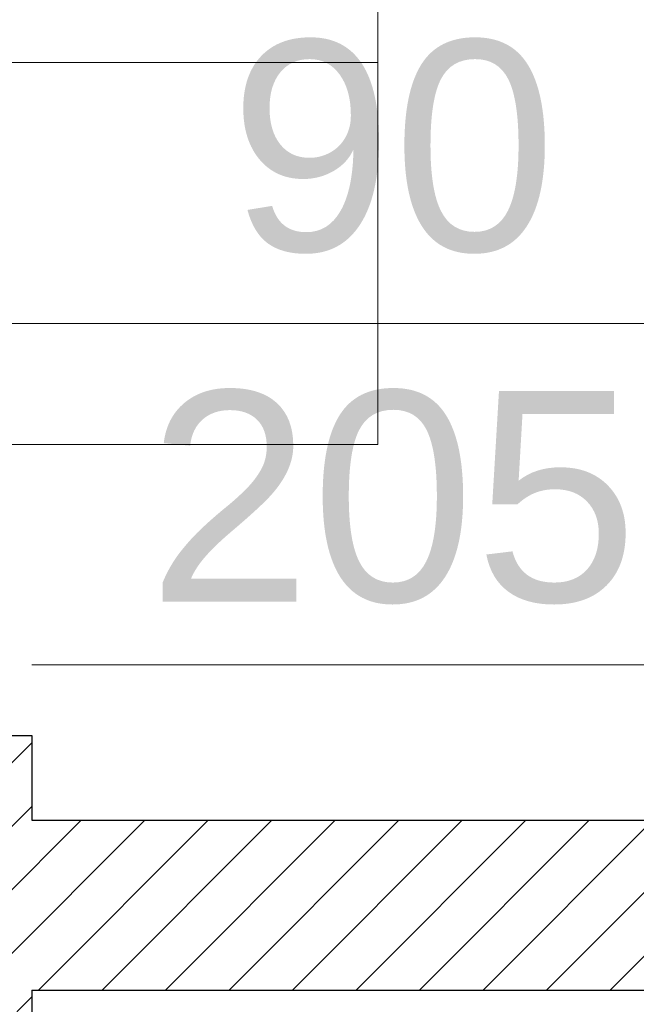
# Model space of a CAD drawing. Header units: millimetres. Extents: x 24385 to 79107, y -56478 to -23676.
# Tile 246 of 256: x 28328 to 28371, y -25754 to -25685. Entities that reach past the tile are written whole.
import ezdxf

# ---------------------------------------------------------------- set-up
doc = ezdxf.new("R2010")
doc.units = ezdxf.units.MM
doc.header["$LTSCALE"] = 2
for name, color, linetype, lineweight in [('0_OPIS', 7, 'Continuous', 13), ('3DPLAN_A_DRZWI', 173, 'Continuous', 5), ('3DPLAN_A_TABELKA POMIESZCZEŃ', 7, 'Continuous', 0), ('A_STOL_OPIS', 55, 'Continuous', 5)]:
    doc.layers.add(name, color=color, linetype=linetype, lineweight=lineweight)
for name, color, linetype in [('3DPLAN_A_KRESKOWANIE 1', 253, 'Continuous'), ('3DPLAN_A_OPIS', 8, 'Continuous'), ('3DPLAN_A_POMIESZCZENIE NUMER', 100, 'Continuous'), ('A_POMIESZCZENIE OPIS', 100, 'Continuous')]:
    doc.layers.add(name, color=color, linetype=linetype)
doc.styles.add('ARIAL', font='arial.ttf')
doc.styles.add('TABEL1', font='txt')

# ---------------------------------------------------------------- blocks, each defined once
blk = doc.blocks.new('tabelka dla tp')
at = {"layer": '3DPLAN_A_TABELKA POMIESZCZEŃ'}
blk.add_line((0, 27), (243.129, 27), dxfattribs=at)
blk.add_lwpolyline([(0, 54), (243.129, 54), (243.129, 0), (0, 0)], close=True, dxfattribs=at)
at = {"layer": '3DPLAN_A_POMIESZCZENIE NUMER', "color": 7, "style": 'ARIAL'}
blk.add_attdef('NUMER', (2.229, 35.386), '', height=12, dxfattribs=at)
at = {"layer": 'A_POMIESZCZENIE OPIS', "color": 7, "style": 'ARIAL'}
for tag, p in [('NAZWA', (51.727, 35.386)), ('POWIERZCHNIA', (51.065, 7.238))]:
    blk.add_attdef(tag, p, '', height=12, dxfattribs=at)
blk = doc.blocks.new('kondygnacja -1')
at = {"layer": '3DPLAN_A_KRESKOWANIE 1'}
h = blk.add_hatch(dxfattribs=at)
h.set_pattern_fill('ANSI31', color=256, scale=7.5, style=0)
h.set_pattern_definition([(45, (23044.838, -26883.88), (-16.83798, 16.83798), [])])
h.paths.add_polyline_path([(31677.485, -24430.84), (30214.868, -24430.84), (30214.868, -24470.84), (30429.606, -24470.84), (30429.606, -24477.84), (30447.606, -24477.84), (30447.606, -24818.84), (30476.606, -24818.84), (30476.606, -24470.84), (31012.606, -24470.84), (31012.606, -24478.84), (31079.606, -24478.84), (31079.606, -24470.84), (31638.606, -24470.84), (31638.606, -25036.84), (31079.606, -25036.84), (31079.606, -25028.84), (31012.606, -25028.84), (31012.606, -25036.84), (30611.38, -25036.84), (30611.38, -25072.84), (31023.606, -25072.84), (31034.606, -25082.84), (31034.606, -25330.84), (31023.606, -25340.84), (30831.396, -25340.84, -0.038531), (30832.58, -25356.183), (30832.58, -25371.84), (31079.606, -25371.84), (31079.606, -25072.84), (31638.606, -25072.84), (31638.606, -25943.84), (30832.58, -25943.84), (30832.58, -26009.84), (31677.485, -26009.84)])
h.paths.add_polyline_path([(30682.606, -26009.84), (30832.58, -26009.84), (30832.58, -25943.84), (30760.606, -25943.84), (30760.606, -25454.668), (30735.606, -25464.584), (30735.606, -25943.84), (30682.606, -25943.84)])
h.paths.add_polyline_path([(30679.606, -25371.84), (30735.606, -25371.84), (30735.606, -25464.584), (30760.606, -25454.668), (30760.606, -25371.84), (30832.58, -25371.84), (30832.58, -25356.183, 0.038531), (30831.396, -25340.84), (30679.606, -25340.84)])
h.paths.add_polyline_path([(30355.83, -25371.84), (30425.606, -25371.84), (30425.606, -25379.84), (30463.606, -25379.84), (30463.606, -25424.739), (30471.606, -25424.739), (30471.606, -25395.84), (30533.606, -25395.84), (30533.606, -25371.84), (30576.606, -25371.84), (30576.606, -25341.84), (30472.606, -25341.84), (30472.606, -25326.84), (30427.606, -25326.84), (30427.606, -25341.84), (30355.83, -25341.84)])
h.paths.add_polyline_path([(30456.606, -25936.84), (30425.606, -25936.84), (30425.606, -25945.84), (30380.606, -25945.84), (30380.606, -26009.84), (30512.606, -26009.84), (30512.606, -25943.84), (30466.606, -25943.84), (30466.606, -25712.84), (30456.606, -25712.84)])
h.paths.add_polyline_path([(28888.606, -25941.84), (28888.606, -26009.84), (29013.606, -26009.84), (29013.606, -25941.84)])
h.paths.add_polyline_path([(28591.166, -26009.84), (28591.166, -25944.84), (28547.606, -25944.84), (28547.606, -26009.84)])
h.paths.add_polyline_path([(28624.606, -25870.534), (28654.797, -25870.534), (28654.797, -25924.534), (28624.606, -25924.534), (28624.606, -25944.84), (28591.166, -25944.84), (28591.166, -26009.84), (28713.606, -26009.84), (28713.606, -25941.84), (28672.606, -25941.84), (28672.606, -25932.84), (28657.606, -25932.84), (28657.606, -25716.84), (28624.606, -25716.84)])
h.paths.add_polyline_path([(28372.606, -25944.84), (28328.606, -25944.84), (28328.606, -25907.84), (28282.606, -25907.84), (28282.606, -25944.84), (28248.606, -25944.84), (28248.606, -26009.84), (28372.606, -26009.84)])
h.paths.add_polyline_path([(28092.606, -25563.84), (28054.606, -25563.84), (28054.606, -25383.84), (28067.602, -25383.84), (28067.606, -25375.84), (28340.606, -25375.84), (28340.606, -25341.84), (28070.606, -25341.84), (28070.606, -25332.84), (28030.606, -25332.84), (28030.606, -25395.598), (28048.707, -25395.598), (28048.707, -25449.598), (28030.606, -25449.598), (28030.606, -26009.84), (28073.606, -26009.84), (28073.606, -25944.84), (28054.606, -25944.84), (28054.606, -25668.84), (28092.606, -25668.84)])
h.paths.add_polyline_path([(27949.606, -25495.746), (27949.606, -25507.746), (27983.295, -25507.746), (27983.295, -25521.746), (27949.606, -25521.746), (27949.606, -25531.84), (27999.606, -25531.84), (27999.606, -25934.84), (27982.606, -25934.84), (27982.606, -25942.84), (27947.606, -25942.84), (27947.606, -26009.84), (28026.624, -26009.84), (28026.624, -25449.598), (27999.606, -25449.598), (27999.606, -25463.84), (27949.606, -25463.84), (27949.606, -25481.746), (27983.295, -25481.746), (27983.295, -25495.746)])
h.paths.add_polyline_path([(27982.606, -25361.84), (27952.606, -25361.84), (27952.606, -25332.84), (28026.624, -25332.84), (28026.624, -25395.598), (27999.606, -25395.598), (27999.606, -25377.84), (27982.606, -25377.84)])
h.paths.add_polyline_path([(26818.606, -25892.84), (26781.485, -25892.84), (26781.485, -26009.84), (26894.541, -26009.84), (26894.541, -25942.84), (26830.606, -25942.84), (26830.606, -25930.84), (26818.606, -25930.84)])
h.paths.add_polyline_path([(26894.541, -26009.84), (27115.936, -26009.84), (27115.936, -25942.84), (26894.541, -25942.84)])
h.paths.add_polyline_path([(27115.936, -25942.84), (27115.936, -26009.84), (27466.606, -26009.84), (27466.606, -25942.84), (27427.606, -25942.84), (27427.606, -25933.84), (27384.606, -25933.84), (27384.606, -25942.84)])
h.paths.add_polyline_path([(27641.606, -25942.84), (27641.606, -26009.84), (27802.606, -26009.84), (27802.606, -25942.84)])
h.paths.add_polyline_path([(30621.105, -25040.467), (30688.374, -25040.467), (30688.374, -25072.867), (30621.105, -25072.867)], flags=24)
at = {"layer": '3DPLAN_A_OPIS', "lineweight": 0, "transparency": 33554687}
h = blk.add_hatch(dxfattribs=at)
h.set_pattern_fill('ANSI31', color=1)
h.set_pattern_definition([(45, (5728.076, 0), (-2.24506403, 2.24506403), [])])
h.paths.add_polyline_path([(28313.606, -25375.84), (28313.606, -25431.84), (28328.606, -25431.84), (28328.606, -25375.84), (28313.606, -25375.84)], is_closed=False)
h.paths.add_polyline_path([(28109.758, -25578.84), (28316.606, -25578.84), (28316.606, -25632.175), (28328.606, -25632.175), (28328.606, -25532.84), (28313.606, -25532.84), (28313.606, -25563.84), (28092.606, -25563.84), (28092.606, -25578.84), (28109.758, -25578.84)], is_closed=False)
h.paths.add_polyline_path([(28328.606, -25907.84), (28328.606, -25753.175), (28420.63, -25753.175), (28420.63, -25741.175), (28328.606, -25741.175), (28328.606, -25735.175), (28316.606, -25735.175), (28316.606, -25907.84)])
h.paths.add_polyline_path([(28463.606, -25599.797), (28463.606, -25611.797), (28624.606, -25611.797), (28624.606, -25599.797)])
h.paths.add_polyline_path([(28463.606, -25509.797), (28475.606, -25509.797), (28475.606, -25375.84), (28463.606, -25375.84)])
h.paths.add_polyline_path([(28837.606, -25371.84), (28837.606, -25606.84), (28847.606, -25606.84), (28847.606, -25371.84)])
h.paths.add_polyline_path([(29027.606, -25606.84), (29037.606, -25606.84), (29037.606, -25371.84), (29027.606, -25371.84)])
h.paths.add_polyline_path([(28983.606, -25728.84), (28995.606, -25728.84), (28995.606, -25716.84), (28971.606, -25716.84), (28971.606, -25941.84), (28983.606, -25941.84)])
h.paths.add_polyline_path([(29227.606, -25716.84), (29090.606, -25716.84), (29090.606, -25728.84), (29227.606, -25728.84)])
h.paths.add_polyline_path([(29227.606, -25601.84), (29132.606, -25601.84), (29132.606, -25606.84), (29227.606, -25606.84), (29227.606, -25601.84)], is_closed=False)
at = {"layer": '3DPLAN_A_DRZWI'}
blk.add_line((28328.606, -25730.175), (28419.606, -25730.175), dxfattribs=at)
blk.add_arc((28328.606, -25730.175), 91, 0, 90, dxfattribs=at)
at = {"layer": '3DPLAN_A_OPIS', "color": 1, "lineweight": 30}
for p, q in [((28316.606, -25735.175), (28328.606, -25735.175)), ((28328.606, -25735.175), (28328.606, -25741.175)), ((28328.606, -25741.175), (28420.63, -25741.175)), ((28328.606, -25753.175), (28420.63, -25753.175)), ((28328.606, -25753.175), (28328.606, -25907.84))]:
    blk.add_line(p, q, dxfattribs=at)
at = {"layer": 'A_STOL_OPIS'}
blk.add_line((28386.371, -25706.061), (28316.927, -25706.061), dxfattribs=at)
at = {"layer": '3DPLAN_A_TABELKA POMIESZCZEŃ', "ltscale": 0.5}
blk.add_blockref('tabelka dla tp', (28109.946, -25714.605), dxfattribs=at)
at = {"layer": '3DPLAN_A_OPIS', "color": 1, "lineweight": 30, "style": 'ARIAL'}
for tag, p in [('PRZESUNIĘCIE_WEJŚCIA', (27655.165, -24535.333)), ('WYŁĄCZONE', (27007.179, -24723.982)), ('Z_OPRACOWANIA', (26996.84, -24746.417)), ('WYŁĄCZONE', (30803.053, -24760.867)), ('Z_OPRACOWANIA', (30792.713, -24783.301)), ('WYŁĄCZONE', (28894.898, -24826.593)), ('Z_OPRACOWANIA', (28884.559, -24849.027)), ('POWIĘKSZENIE_WEJŚCIA', (28313.679, -25144.412)), ('POWIĘKSZENIE_WEJŚCIA', (29600.622, -25191.363)), ('POWIĘKSZENIE_WEJŚCIA', (28011.449, -25235.417)), ('WYŁĄCZONE', (29754.423, -25678.169)), ('Z_OPRACOWANIA', (29744.084, -25700.603)), ('WYJŚCIE_EWAKUACYJNE', (27763.791, -26106.068))]:
    blk.add_attdef(tag, p, '', height=12, dxfattribs=at)
at = {"layer": '3DPLAN_A_OPIS', "color": 0, "lineweight": 30, "style": 'ARIAL'}
for tag, p in [('UGUL_1', (29350.296, -24586.012)), ('UGUL_2', (29622.921, -24586.012)), ('UGUL_3', (29833.15, -24586.012))]:
    blk.add_attdef(tag, p, '', height=12, dxfattribs=at)
at = {"layer": '3DPLAN_A_TABELKA POMIESZCZEŃ', "ltscale": 0.5, "style": 'ARIAL'}
for tag, p in [('KURTYNA', (27861.913, -26064.849)), ('POWIETRZNA', (27861.913, -26084.562))]:
    blk.add_attdef(tag, p, '', height=12, dxfattribs=at)
at = {"layer": 'A_STOL_OPIS', "ltscale": 0.2, "insert": (28324.983, -25686.044), "char_height": 14.872, "attachment_point": 1, "style": 'TABEL1'}
blk.add_mtext_dynamic_manual_height_columns('\\pxqc;{\\fArial|b0|i0|c238|p34;90\\P205}', width=58.32058, gutter_width=80, heights=[0], dxfattribs=at)

msp = doc.modelspace()

# ---------------------------------------------------------------- block references
at = {"layer": '0_OPIS'}
msp.add_blockref('kondygnacja -1', (0, 0), dxfattribs=at)

doc.saveas('drawing.dxf')
